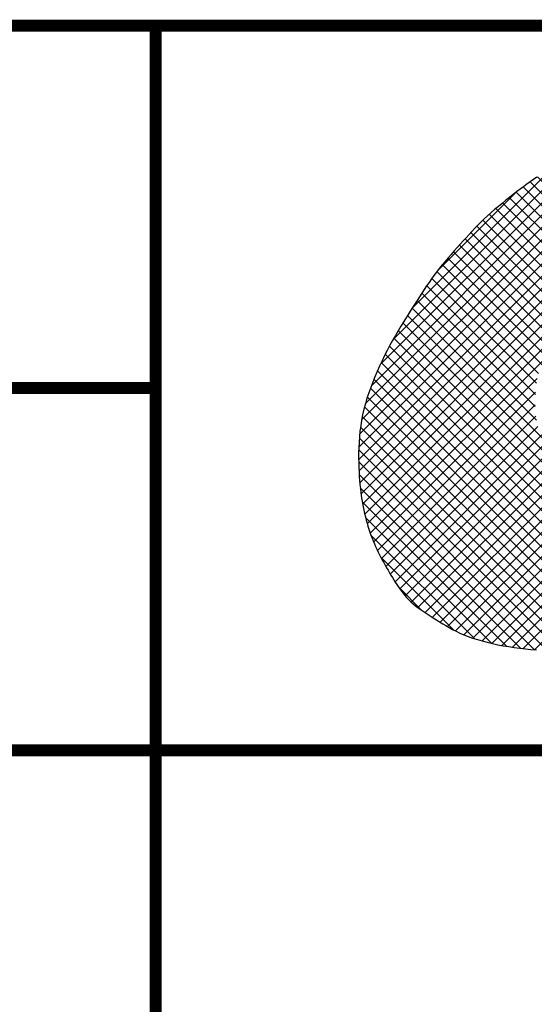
# Model space of a CAD drawing. Header units: millimetres. Extents: x 0 to 462, y -103 to 339.
# Tile 6 of 191: x 370.96 to 379.48, y 35.01 to 51.31. Entities that reach past the tile are written whole.
import ezdxf

# ---------------------------------------------------------------- set-up
doc = ezdxf.new("R2010")
doc.units = ezdxf.units.MM
doc.header["$LTSCALE"] = 23.1
doc.layers.get('0').update_dxf_attribs({"linetype": 'CONTINUOUS'})
doc.layers.add('E195SDEPSKLU00R_DXF_FORMAT', color=7, linetype='CONTINUOUS')

msp = doc.modelspace()

# ---------------------------------------------------------------- hatches: boundary and pattern name
at = {"layer": 'E195SDEPSKLU00R_DXF_FORMAT', "linetype": 'Continuous'}
h = msp.add_hatch(dxfattribs=at)
h.set_pattern_fill('ANSI37', color=5, scale=0.142875, angle=45, style=0, pattern_type=0)
h.set_pattern_definition([(45, (-86.60059, 86.60059), (-0.10102788, 0.10102788), []), (135, (-101.7918, -101.7918), (-0.10102788, -0.10102788), [])])
h.paths.add_polyline_path([(383.098, 45.637), (383.032, 45.624), (382.96, 45.614), (382.894, 45.608), (382.839, 45.604), (382.781, 45.601), (382.72, 45.599), (382.654, 45.596), (382.58, 45.593), (382.517, 45.591), (382.475, 45.59), (382.433, 45.589), (382.389, 45.587), (382.345, 45.586), (382.3, 45.584), (382.255, 45.583), (382.21, 45.581), (382.165, 45.58), (382.121, 45.578), (382.078, 45.576), (382.036, 45.573), (381.995, 45.571), (381.955, 45.567), (381.918, 45.563), (381.882, 45.558), (381.848, 45.552), (381.816, 45.546), (381.786, 45.539), (381.757, 45.531), (381.73, 45.524), (381.704, 45.515), (381.679, 45.507), (381.655, 45.498), (381.631, 45.489), (381.609, 45.479), (381.587, 45.47), (381.566, 45.459), (381.547, 45.449), (381.528, 45.437), (381.509, 45.426), (381.492, 45.413), (381.475, 45.4), (381.46, 45.386), (381.445, 45.372), (381.43, 45.357), (381.417, 45.341), (381.404, 45.324), (381.392, 45.306), (381.381, 45.288), (381.371, 45.268), (381.361, 45.248), (381.352, 45.228), (381.344, 45.207), (381.337, 45.185), (381.331, 45.164), (381.327, 45.142), (381.323, 45.12), (381.32, 45.098), (381.318, 45.076), (381.317, 45.054), (381.317, 45.031), (381.318, 45.008), (381.319, 44.984), (381.321, 44.959), (381.323, 44.934), (381.328, 44.907), (381.337, 44.879), (381.352, 44.849), (381.373, 44.816), (381.404, 44.781), (381.445, 44.742), (381.498, 44.7), (381.575, 44.672), (381.665, 44.652), (381.765, 44.639), (381.87, 44.633), (381.977, 44.631), (382.082, 44.633), (382.181, 44.638), (382.271, 44.644), (382.348, 44.651), (382.412, 44.657), (382.466, 44.664), (382.512, 44.671), (382.55, 44.678), (382.582, 44.686), (382.611, 44.693), (382.637, 44.701), (382.662, 44.708), (382.685, 44.716), (382.708, 44.723), (382.729, 44.73), (382.748, 44.737), (382.765, 44.743), (382.78, 44.748), (382.792, 44.752), (382.802, 44.756), (382.809, 44.759), (382.816, 44.762), (382.822, 44.765), (382.829, 44.769), (382.836, 44.774), (382.846, 44.78), (382.858, 44.789), (382.874, 44.8), (382.892, 44.813), (382.913, 44.828), (382.936, 44.845), (382.959, 44.862), (382.983, 44.88), (383.007, 44.898), (383.03, 44.916), (383.052, 44.934), (383.073, 44.951), (383.093, 44.968), (383.112, 44.985), (383.13, 45.002), (383.148, 45.02), (383.165, 45.037), (383.182, 45.055), (383.198, 45.073), (383.215, 45.092), (383.231, 45.112), (383.247, 45.132), (383.262, 45.153), (383.277, 45.174), (383.292, 45.196), (383.306, 45.219), (383.319, 45.243), (383.332, 45.267), (383.344, 45.291), (383.356, 45.316), (383.366, 45.341), (383.376, 45.366), (383.385, 45.39), (383.393, 45.415), (383.399, 45.438), (383.405, 45.461), (383.41, 45.484), (383.414, 45.507), (383.418, 45.529), (383.421, 45.55), (383.424, 45.572), (383.427, 45.593), (383.43, 45.614), (383.432, 45.635), (383.433, 45.654), (383.433, 45.672), (383.431, 45.688), (383.426, 45.701), (383.419, 45.712), (383.408, 45.719), (383.394, 45.722), (383.377, 45.722), (383.357, 45.719), (383.335, 45.714), (383.312, 45.707), (383.287, 45.698), (383.262, 45.69), (383.223, 45.676), (383.165, 45.656)])
h.paths.add_polyline_path([(385.888, 44.228), (385.915, 44.236), (385.941, 44.244), (385.967, 44.253), (385.993, 44.262), (386.019, 44.272), (386.044, 44.283), (386.069, 44.294), (386.094, 44.305), (386.12, 44.317), (386.145, 44.329), (386.171, 44.341), (386.214, 44.362), (386.265, 44.386), (386.307, 44.404), (386.336, 44.417), (386.365, 44.43), (386.393, 44.442), (386.419, 44.455), (386.443, 44.468), (386.464, 44.481), (386.481, 44.494), (386.495, 44.508), (386.503, 44.521), (386.508, 44.534), (386.508, 44.546), (386.503, 44.558), (386.494, 44.568), (386.48, 44.576), (386.462, 44.583), (386.438, 44.588), (386.409, 44.591), (386.375, 44.593), (386.334, 44.594), (386.287, 44.595), (386.232, 44.596), (386.171, 44.598), (386.101, 44.6), (386.023, 44.604), (385.94, 44.609), (385.854, 44.616), (385.767, 44.625), (385.683, 44.635), (385.604, 44.647), (385.533, 44.662), (385.472, 44.678), (385.401, 44.705), (385.352, 44.752), (385.338, 44.809), (385.352, 44.879), (385.377, 44.946), (385.396, 44.992), (385.418, 45.041), (385.442, 45.092), (385.467, 45.145), (385.492, 45.199), (385.518, 45.254), (385.542, 45.309), (385.566, 45.364), (385.588, 45.42), (385.608, 45.475), (385.627, 45.529), (385.645, 45.584), (385.661, 45.639), (385.676, 45.694), (385.689, 45.748), (385.701, 45.803), (385.712, 45.858), (385.722, 45.913), (385.732, 45.969), (385.74, 46.025), (385.749, 46.082), (385.757, 46.14), (385.765, 46.199), (385.773, 46.26), (385.781, 46.321), (385.789, 46.385), (385.797, 46.449), (385.805, 46.515), (385.812, 46.582), (385.819, 46.651), (385.825, 46.72), (385.83, 46.791), (385.834, 46.863), (385.837, 46.936), (385.839, 47.009), (385.84, 47.083), (385.84, 47.156), (385.839, 47.228), (385.837, 47.3), (385.833, 47.37), (385.828, 47.439), (385.822, 47.508), (385.814, 47.574), (385.804, 47.64), (385.793, 47.705), (385.78, 47.768), (385.765, 47.83), (385.749, 47.891), (385.73, 47.95), (385.711, 48.008), (385.69, 48.064), (385.669, 48.119), (385.647, 48.173), (385.626, 48.224), (385.605, 48.274), (385.584, 48.322), (385.564, 48.368), (385.544, 48.414), (385.524, 48.458), (385.502, 48.503), (385.48, 48.547), (385.456, 48.592), (385.431, 48.637), (385.403, 48.684), (385.373, 48.731), (385.341, 48.779), (385.306, 48.829), (385.269, 48.879), (385.229, 48.929), (385.187, 48.98), (385.142, 49.032), (385.095, 49.084), (385.045, 49.136), (384.994, 49.187), (384.939, 49.237), (384.883, 49.286), (384.825, 49.333), (384.766, 49.378), (384.704, 49.42), (384.642, 49.458), (384.578, 49.494), (384.512, 49.527), (384.445, 49.558), (384.377, 49.586), (384.307, 49.613), (384.236, 49.638), (384.163, 49.661), (384.088, 49.684), (384.013, 49.705), (383.937, 49.726), (383.86, 49.745), (383.784, 49.763), (383.708, 49.779), (383.633, 49.794), (383.559, 49.808), (383.487, 49.821), (383.417, 49.831), (383.347, 49.841), (383.278, 49.848), (383.209, 49.855), (383.141, 49.859), (383.072, 49.862), (383.003, 49.864), (382.933, 49.864), (382.863, 49.862), (382.792, 49.859), (382.72, 49.855), (382.648, 49.849), (382.576, 49.843), (382.504, 49.836), (382.432, 49.828), (382.361, 49.82), (382.29, 49.811), (382.22, 49.802), (382.15, 49.792), (382.082, 49.782), (382.015, 49.772), (381.95, 49.761), (381.886, 49.751), (381.825, 49.74), (381.765, 49.73), (381.706, 49.719), (381.648, 49.707), (381.59, 49.695), (381.533, 49.681), (381.475, 49.666), (381.417, 49.65), (381.358, 49.632), (381.298, 49.613), (381.238, 49.592), (381.178, 49.571), (381.119, 49.549), (381.06, 49.527), (381.002, 49.504), (380.947, 49.482), (380.892, 49.46), (380.84, 49.438), (380.788, 49.416), (380.736, 49.393), (380.685, 49.37), (380.633, 49.346), (380.579, 49.321), (380.525, 49.294), (380.468, 49.265), (380.409, 49.235), (380.35, 49.204), (380.289, 49.171), (380.227, 49.138), (380.166, 49.103), (380.104, 49.068), (380.043, 49.033), (379.983, 48.997), (379.923, 48.961), (379.864, 48.925), (379.806, 48.889), (379.749, 48.852), (379.692, 48.815), (379.636, 48.778), (379.58, 48.741), (379.525, 48.703), (379.47, 48.665), (379.415, 48.627), (379.36, 48.587), (379.304, 48.546), (379.248, 48.504), (379.191, 48.461), (379.132, 48.416), (379.072, 48.369), (379.011, 48.321), (378.95, 48.271), (378.889, 48.221), (378.828, 48.169), (378.768, 48.117), (378.71, 48.065), (378.654, 48.013), (378.6, 47.962), (378.549, 47.91), (378.499, 47.859), (378.451, 47.807), (378.403, 47.755), (378.355, 47.702), (378.307, 47.648), (378.258, 47.594), (378.209, 47.538), (378.158, 47.482), (378.108, 47.425), (378.057, 47.367), (378.007, 47.308), (377.959, 47.25), (377.911, 47.192), (377.866, 47.134), (377.822, 47.076), (377.781, 47.019), (377.741, 46.961), (377.701, 46.903), (377.662, 46.845), (377.623, 46.785), (377.584, 46.723), (377.543, 46.66), (377.501, 46.595), (377.458, 46.528), (377.413, 46.459), (377.368, 46.388), (377.322, 46.314), (377.276, 46.239), (377.23, 46.162), (377.184, 46.083), (377.138, 46.002), (377.093, 45.92), (377.048, 45.836), (377.005, 45.75), (376.963, 45.664), (376.922, 45.577), (376.882, 45.489), (376.844, 45.4), (376.808, 45.311), (376.774, 45.222), (376.743, 45.133), (376.713, 45.043), (376.686, 44.953), (376.662, 44.862), (376.641, 44.771), (376.623, 44.68), (376.609, 44.588), (376.597, 44.496), (376.588, 44.404), (376.582, 44.314), (376.578, 44.225), (376.575, 44.138), (376.575, 44.054), (376.576, 43.973), (376.578, 43.895), (376.581, 43.82), (376.585, 43.749), (376.59, 43.68), (376.596, 43.613), (376.603, 43.549), (376.611, 43.486), (376.619, 43.425), (376.628, 43.365), (376.638, 43.306), (376.649, 43.248), (376.661, 43.191), (376.673, 43.135), (376.686, 43.081), (376.699, 43.027), (376.714, 42.975), (376.729, 42.923), (376.745, 42.873), (376.762, 42.824), (376.779, 42.775), (376.797, 42.727), (376.816, 42.68), (376.836, 42.634), (376.856, 42.588), (376.877, 42.542), (376.899, 42.497), (376.921, 42.452), (376.944, 42.407), (376.967, 42.364), (376.991, 42.321), (377.014, 42.278), (377.038, 42.236), (377.062, 42.195), (377.085, 42.155), (377.109, 42.115), (377.133, 42.076), (377.157, 42.037), (377.182, 41.999), (377.207, 41.961), (377.232, 41.924), (377.257, 41.887), (377.283, 41.851), (377.31, 41.815), (377.339, 41.779), (377.37, 41.744), (377.403, 41.709), (377.438, 41.674), (377.477, 41.64), (377.518, 41.606), (377.563, 41.573), (377.61, 41.539), (377.658, 41.506), (377.709, 41.473), (377.76, 41.441), (377.812, 41.408), (377.864, 41.375), (377.916, 41.343), (377.968, 41.31), (378.02, 41.278), (378.075, 41.247), (378.131, 41.215), (378.19, 41.185), (378.252, 41.155), (378.318, 41.127), (378.389, 41.099), (378.463, 41.073), (378.541, 41.048), (378.622, 41.024), (378.706, 41.002), (378.792, 40.981), (378.88, 40.962), (378.97, 40.945), (379.061, 40.93), (379.153, 40.916), (379.245, 40.904), (379.337, 40.893), (379.429, 40.884), (379.521, 40.876), (379.612, 40.868), (379.701, 40.862), (379.789, 40.857), (379.876, 40.852), (379.961, 40.848), (380.045, 40.846), (380.128, 40.845), (380.21, 40.845), (380.29, 40.847), (380.369, 40.85), (380.447, 40.856), (380.524, 40.863), (380.6, 40.872), (380.676, 40.883), (380.752, 40.897), (380.827, 40.912), (380.903, 40.929), (380.978, 40.949), (381.054, 40.971), (381.131, 40.995), (381.207, 41.021), (381.284, 41.049), (381.361, 41.08), (381.438, 41.112), (381.515, 41.146), (381.592, 41.182), (381.668, 41.22), (381.744, 41.259), (381.82, 41.3), (381.894, 41.342), (381.967, 41.384), (382.039, 41.427), (382.11, 41.47), (382.179, 41.513), (382.246, 41.556), (382.311, 41.598), (382.375, 41.64), (382.437, 41.682), (382.499, 41.723), (382.56, 41.764), (382.62, 41.805), (382.681, 41.845), (382.741, 41.885), (382.8, 41.924), (382.86, 41.964), (382.918, 42.003), (382.975, 42.042), (383.03, 42.082), (383.084, 42.121), (383.136, 42.161), (383.185, 42.201), (383.232, 42.242), (383.278, 42.283), (383.323, 42.324), (383.368, 42.366), (383.412, 42.409), (383.457, 42.453), (383.504, 42.497), (383.551, 42.542), (383.6, 42.587), (383.65, 42.633), (383.7, 42.679), (383.749, 42.726), (383.799, 42.773), (383.847, 42.821), (383.894, 42.868), (383.939, 42.915), (383.982, 42.963), (384.024, 43.01), (384.065, 43.056), (384.104, 43.102), (384.143, 43.147), (384.18, 43.192), (384.236, 43.256), (384.291, 43.319), (384.328, 43.36), (384.365, 43.401), (384.401, 43.442), (384.439, 43.483), (384.476, 43.525), (384.515, 43.567), (384.554, 43.611), (384.591, 43.655), (384.624, 43.698), (384.651, 43.739), (384.67, 43.778), (384.677, 43.814), (384.671, 43.845), (384.65, 43.87), (384.611, 43.89), (384.556, 43.905), (384.489, 43.914), (384.411, 43.92), (384.326, 43.922), (384.236, 43.922), (384.143, 43.92), (384.051, 43.917), (383.961, 43.913), (383.875, 43.91), (383.793, 43.907), (383.717, 43.905), (383.648, 43.904), (383.586, 43.905), (383.504, 43.909), (383.437, 43.925), (383.395, 43.959), (383.387, 44.015), (383.386, 44.065), (383.386, 44.098), (383.385, 44.133), (383.384, 44.169), (383.383, 44.205), (383.381, 44.239), (383.38, 44.271), (383.379, 44.298), (383.377, 44.321), (383.376, 44.338), (383.374, 44.348), (383.37, 44.354), (383.364, 44.354), (383.354, 44.35), (383.339, 44.341), (383.303, 44.318), (383.244, 44.286), (383.175, 44.25), (383.128, 44.225), (383.078, 44.2), (383.028, 44.175), (382.979, 44.151), (382.933, 44.128), (382.889, 44.106), (382.849, 44.085), (382.811, 44.066), (382.776, 44.048), (382.742, 44.03), (382.685, 44.001), (382.644, 43.98), (382.589, 43.952), (382.517, 43.921), (382.425, 43.892), (382.338, 43.875), (382.27, 43.864), (382.193, 43.856), (382.107, 43.849), (382.014, 43.845), (381.914, 43.842), (381.808, 43.841), (381.698, 43.841), (381.584, 43.843), (381.468, 43.847), (381.35, 43.852), (381.231, 43.858), (381.114, 43.866), (381.001, 43.874), (380.891, 43.883), (380.788, 43.893), (380.693, 43.902), (380.606, 43.913), (380.53, 43.923), (380.464, 43.933), (380.381, 43.947), (380.293, 43.967), (380.223, 43.985), (380.147, 44.007), (380.087, 44.027), (380.026, 44.051), (379.965, 44.084), (379.901, 44.126), (379.835, 44.18), (379.769, 44.241), (379.706, 44.308), (379.646, 44.379), (379.595, 44.454), (379.553, 44.546), (379.53, 44.632), (379.518, 44.697), (379.508, 44.771), (379.503, 44.85), (379.5, 44.933), (379.5, 45.018), (379.502, 45.101), (379.507, 45.182), (379.514, 45.257), (379.523, 45.324), (379.54, 45.409), (379.569, 45.49), (379.605, 45.55), (379.648, 45.598), (379.704, 45.651), (379.764, 45.703), (379.827, 45.753), (379.893, 45.801), (379.957, 45.842), (380.022, 45.879), (380.087, 45.912), (380.154, 45.941), (380.222, 45.968), (380.292, 45.993), (380.36, 46.015), (380.427, 46.036), (380.493, 46.055), (380.552, 46.071), (380.61, 46.084), (380.668, 46.095), (380.725, 46.103), (380.785, 46.109), (380.835, 46.113), (380.866, 46.115), (380.897, 46.118), (380.928, 46.12), (380.958, 46.123), (380.989, 46.127), (381.019, 46.13), (381.072, 46.136), (381.136, 46.143), (381.207, 46.149), (381.289, 46.154), (381.376, 46.157), (381.448, 46.16), (381.493, 46.161), (381.537, 46.163), (381.581, 46.164), (381.624, 46.166), (381.666, 46.167), (381.708, 46.169), (381.749, 46.17), (381.789, 46.172), (381.829, 46.174), (381.868, 46.176), (381.907, 46.179), (381.946, 46.181), (381.984, 46.184), (382.022, 46.187), (382.06, 46.19), (382.098, 46.193), (382.136, 46.197), (382.174, 46.201), (382.212, 46.206), (382.249, 46.211), (382.287, 46.216), (382.324, 46.221), (382.389, 46.23), (382.453, 46.238), (382.517, 46.246), (382.58, 46.253), (382.635, 46.259), (382.667, 46.262), (382.699, 46.266), (382.731, 46.269), (382.763, 46.273), (382.795, 46.277), (382.826, 46.281), (382.857, 46.286), (382.887, 46.291), (382.916, 46.297), (382.944, 46.303), (382.971, 46.31), (382.996, 46.317), (383.021, 46.326), (383.044, 46.335), (383.066, 46.345), (383.087, 46.355), (383.108, 46.367), (383.129, 46.379), (383.15, 46.392), (383.17, 46.406), (383.191, 46.421), (383.21, 46.437), (383.229, 46.453), (383.246, 46.47), (383.26, 46.487), (383.273, 46.505), (383.283, 46.524), (383.289, 46.543), (383.293, 46.561), (383.295, 46.58), (383.294, 46.598), (383.293, 46.615), (383.291, 46.63), (383.288, 46.644), (383.285, 46.655), (383.283, 46.664), (383.281, 46.671), (383.28, 46.677), (383.277, 46.682), (383.275, 46.687), (383.271, 46.692), (383.267, 46.698), (383.261, 46.706), (383.253, 46.716), (383.243, 46.727), (383.232, 46.74), (383.218, 46.754), (383.202, 46.769), (383.184, 46.783), (383.164, 46.798), (383.141, 46.811), (383.116, 46.823), (383.089, 46.834), (383.059, 46.845), (383.027, 46.854), (382.993, 46.862), (382.957, 46.869), (382.919, 46.875), (382.881, 46.881), (382.84, 46.885), (382.799, 46.889), (382.756, 46.893), (382.713, 46.895), (382.669, 46.897), (382.626, 46.899), (382.582, 46.9), (382.538, 46.9), (382.494, 46.901), (382.452, 46.9), (382.409, 46.899), (382.368, 46.898), (382.328, 46.897), (382.289, 46.895), (382.252, 46.892), (382.216, 46.89), (382.182, 46.887), (382.15, 46.883), (382.119, 46.879), (382.09, 46.875), (382.062, 46.871), (382.035, 46.867), (382.009, 46.862), (381.984, 46.857), (381.96, 46.852), (381.936, 46.846), (381.913, 46.84), (381.891, 46.834), (381.869, 46.828), (381.847, 46.821), (381.825, 46.813), (381.804, 46.805), (381.783, 46.796), (381.763, 46.786), (381.742, 46.775), (381.722, 46.764), (381.703, 46.753), (381.684, 46.74), (381.665, 46.727), (381.648, 46.714), (381.631, 46.7), (381.614, 46.685), (381.598, 46.67), (381.582, 46.654), (381.566, 46.637), (381.55, 46.619), (381.533, 46.6), (381.516, 46.581), (381.499, 46.56), (381.481, 46.539), (381.463, 46.517), (381.446, 46.496), (381.43, 46.477), (381.414, 46.458), (381.401, 46.442), (381.372, 46.406), (381.341, 46.397), (381.289, 46.392), (381.209, 46.387), (381.144, 46.384), (381.067, 46.38), (380.98, 46.375), (380.884, 46.37), (380.783, 46.364), (380.678, 46.359), (380.571, 46.353), (380.465, 46.348), (380.361, 46.343), (380.261, 46.338), (380.165, 46.333), (380.076, 46.329), (379.994, 46.325), (379.92, 46.322), (379.856, 46.319), (379.803, 46.316), (379.737, 46.313), (379.681, 46.315), (379.679, 46.344), (379.683, 46.392), (379.688, 46.442), (379.695, 46.5), (379.704, 46.558), (379.718, 46.621), (379.739, 46.685), (379.766, 46.749), (379.801, 46.82), (379.84, 46.889), (379.883, 46.955), (379.93, 47.016), (379.977, 47.065), (380.019, 47.104), (380.069, 47.146), (380.122, 47.187), (380.178, 47.229), (380.236, 47.271), (380.292, 47.311), (380.347, 47.348), (380.399, 47.383), (380.45, 47.414), (380.51, 47.449), (380.58, 47.485), (380.645, 47.512), (380.703, 47.533), (380.765, 47.553), (380.832, 47.572), (380.901, 47.59), (380.973, 47.605), (381.035, 47.618), (381.073, 47.626), (381.11, 47.634), (381.145, 47.642), (381.179, 47.649), (381.238, 47.664), (381.316, 47.678), (381.413, 47.688), (381.502, 47.694), (381.615, 47.699), (381.756, 47.704), (381.928, 47.707), (382.124, 47.708), (382.337, 47.709), (382.558, 47.709), (382.779, 47.707), (382.992, 47.705), (383.19, 47.702), (383.364, 47.698), (383.507, 47.693), (383.623, 47.688), (383.714, 47.682), (383.785, 47.676), (383.861, 47.667), (383.917, 47.656), (383.948, 47.649), (383.977, 47.643), (384.006, 47.637), (384.034, 47.631), (384.061, 47.626), (384.085, 47.621), (384.108, 47.616), (384.127, 47.612), (384.169, 47.604), (384.192, 47.597), (384.246, 47.573), (384.299, 47.549), (384.359, 47.522), (384.423, 47.492), (384.478, 47.465), (384.535, 47.435), (384.588, 47.403), (384.647, 47.364), (384.696, 47.331), (384.752, 47.288), (384.805, 47.242), (384.85, 47.199), (384.894, 47.152), (384.934, 47.104), (384.977, 47.046), (385.018, 46.975), (385.05, 46.899), (385.07, 46.833), (385.083, 46.77), (385.092, 46.688), (385.097, 46.608), (385.099, 46.547), (385.1, 46.477), (385.1, 46.399), (385.1, 46.312), (385.1, 46.215), (385.099, 46.109), (385.099, 45.992), (385.098, 45.864), (385.097, 45.726), (385.097, 45.58), (385.096, 45.431), (385.096, 45.281), (385.096, 45.135), (385.096, 44.997), (385.096, 44.87), (385.096, 44.758), (385.096, 44.664), (385.096, 44.586), (385.096, 44.523), (385.096, 44.446), (385.095, 44.379), (385.094, 44.341), (385.093, 44.316), (385.092, 44.292), (385.093, 44.27), (385.096, 44.249), (385.1, 44.23), (385.108, 44.214), (385.12, 44.2), (385.136, 44.189), (385.156, 44.18), (385.181, 44.175), (385.21, 44.172), (385.241, 44.171), (385.274, 44.171), (385.309, 44.172), (385.344, 44.174), (385.395, 44.176), (385.449, 44.178), (385.509, 44.179), (385.54, 44.18), (385.571, 44.182), (385.601, 44.183), (385.631, 44.185), (385.661, 44.187), (385.69, 44.19), (385.719, 44.194), (385.748, 44.198), (385.777, 44.203), (385.805, 44.208), (385.833, 44.214), (385.861, 44.221)])

# ---------------------------------------------------------------- linework, layer by layer
at = {"color": 5, "linetype": 'Continuous'}
for p, q in [((379.415, 48.627), (379.36, 48.587)), ((379.47, 48.665), (379.415, 48.627)), ((379.525, 48.703), (379.47, 48.665)), ((379.191, 48.461), (379.132, 48.416)), ((379.248, 48.504), (379.191, 48.461)), ((379.304, 48.546), (379.248, 48.504)), ((379.36, 48.587), (379.304, 48.546)), ((378.95, 48.271), (378.889, 48.221)), ((379.011, 48.321), (378.95, 48.271)), ((379.072, 48.369), (379.011, 48.321)), ((379.132, 48.416), (379.072, 48.369)), ((378.768, 48.117), (378.71, 48.065)), ((378.828, 48.169), (378.768, 48.117)), ((378.889, 48.221), (378.828, 48.169)), ((378.6, 47.962), (378.549, 47.91)), ((378.654, 48.013), (378.6, 47.962)), ((378.71, 48.065), (378.654, 48.013)), ((378.451, 47.807), (378.403, 47.755)), ((378.499, 47.859), (378.451, 47.807)), ((378.549, 47.91), (378.499, 47.859)), ((378.307, 47.648), (378.258, 47.594)), ((378.355, 47.702), (378.307, 47.648)), ((378.403, 47.755), (378.355, 47.702)), ((378.158, 47.482), (378.108, 47.425)), ((378.209, 47.538), (378.158, 47.482)), ((378.258, 47.594), (378.209, 47.538)), ((378.007, 47.308), (377.959, 47.25)), ((378.057, 47.367), (378.007, 47.308)), ((378.108, 47.425), (378.057, 47.367)), ((377.866, 47.134), (377.822, 47.076)), ((377.911, 47.192), (377.866, 47.134)), ((377.959, 47.25), (377.911, 47.192)), ((377.741, 46.961), (377.701, 46.903)), ((377.781, 47.019), (377.741, 46.961)), ((377.822, 47.076), (377.781, 47.019)), ((377.662, 46.845), (377.623, 46.785)), ((377.701, 46.903), (377.662, 46.845)), ((377.543, 46.66), (377.501, 46.595)), ((377.584, 46.723), (377.543, 46.66)), ((377.623, 46.785), (377.584, 46.723)), ((377.458, 46.528), (377.413, 46.459)), ((377.501, 46.595), (377.458, 46.528)), ((377.322, 46.314), (377.276, 46.239)), ((377.368, 46.388), (377.322, 46.314)), ((377.413, 46.459), (377.368, 46.388)), ((377.23, 46.162), (377.184, 46.083)), ((377.276, 46.239), (377.23, 46.162)), ((377.138, 46.002), (377.093, 45.92)), ((377.184, 46.083), (377.138, 46.002)), ((377.048, 45.836), (377.005, 45.75)), ((377.093, 45.92), (377.048, 45.836)), ((376.963, 45.664), (376.922, 45.577)), ((377.005, 45.75), (376.963, 45.664)), ((376.922, 45.577), (376.882, 45.489)), ((376.844, 45.4), (376.808, 45.311)), ((376.882, 45.489), (376.844, 45.4)), ((376.774, 45.222), (376.743, 45.133)), ((376.808, 45.311), (376.774, 45.222)), ((376.713, 45.043), (376.686, 44.953)), ((376.743, 45.133), (376.713, 45.043)), ((376.662, 44.862), (376.641, 44.771)), ((376.686, 44.953), (376.662, 44.862)), ((376.623, 44.68), (376.609, 44.588)), ((376.641, 44.771), (376.623, 44.68)), ((376.609, 44.588), (376.597, 44.496)), ((376.588, 44.404), (376.582, 44.314)), ((376.597, 44.496), (376.588, 44.404)), ((376.578, 44.225), (376.575, 44.138)), ((376.582, 44.314), (376.578, 44.225)), ((376.575, 44.138), (376.575, 44.054)), ((376.575, 44.054), (376.576, 43.973)), ((376.576, 43.973), (376.578, 43.895)), ((376.578, 43.895), (376.581, 43.82)), ((376.581, 43.82), (376.585, 43.749)), ((376.585, 43.749), (376.59, 43.68)), ((376.59, 43.68), (376.596, 43.613)), ((376.596, 43.613), (376.603, 43.549)), ((376.603, 43.549), (376.611, 43.486)), ((376.611, 43.486), (376.619, 43.425)), ((376.619, 43.425), (376.628, 43.365)), ((376.628, 43.365), (376.638, 43.306)), ((376.638, 43.306), (376.649, 43.248)), ((376.649, 43.248), (376.661, 43.191)), ((376.661, 43.191), (376.673, 43.135)), ((376.673, 43.135), (376.686, 43.081)), ((376.686, 43.081), (376.699, 43.027)), ((376.699, 43.027), (376.714, 42.975)), ((376.714, 42.975), (376.729, 42.923)), ((376.729, 42.923), (376.745, 42.873)), ((376.745, 42.873), (376.762, 42.824)), ((376.762, 42.824), (376.779, 42.775)), ((376.779, 42.775), (376.797, 42.727)), ((376.797, 42.727), (376.816, 42.68)), ((376.816, 42.68), (376.836, 42.634)), ((376.836, 42.634), (376.856, 42.588)), ((376.856, 42.588), (376.877, 42.542)), ((376.877, 42.542), (376.899, 42.497)), ((376.899, 42.497), (376.921, 42.452)), ((376.921, 42.452), (376.944, 42.407)), ((376.944, 42.407), (376.967, 42.364)), ((376.967, 42.364), (376.991, 42.321)), ((376.991, 42.321), (377.014, 42.278)), ((377.014, 42.278), (377.038, 42.236)), ((377.038, 42.236), (377.062, 42.195)), ((377.062, 42.195), (377.085, 42.155)), ((377.085, 42.155), (377.109, 42.115)), ((377.109, 42.115), (377.133, 42.076)), ((377.133, 42.076), (377.157, 42.037)), ((377.157, 42.037), (377.182, 41.999)), ((377.182, 41.999), (377.207, 41.961)), ((377.207, 41.961), (377.232, 41.924)), ((377.232, 41.924), (377.257, 41.887)), ((377.257, 41.887), (377.283, 41.851)), ((377.283, 41.851), (377.31, 41.815)), ((377.31, 41.815), (377.339, 41.779)), ((377.339, 41.779), (377.37, 41.744)), ((377.37, 41.744), (377.403, 41.709)), ((377.403, 41.709), (377.438, 41.674)), ((377.438, 41.674), (377.477, 41.64)), ((377.477, 41.64), (377.518, 41.606)), ((377.518, 41.606), (377.563, 41.573)), ((377.563, 41.573), (377.61, 41.539)), ((377.61, 41.539), (377.658, 41.506)), ((377.658, 41.506), (377.709, 41.473)), ((377.709, 41.473), (377.76, 41.441)), ((377.76, 41.441), (377.812, 41.408)), ((377.812, 41.408), (377.864, 41.375)), ((377.864, 41.375), (377.916, 41.343)), ((377.916, 41.343), (377.968, 41.31)), ((377.968, 41.31), (378.02, 41.278)), ((378.02, 41.278), (378.075, 41.247)), ((378.075, 41.247), (378.131, 41.215)), ((378.131, 41.215), (378.19, 41.185)), ((378.19, 41.185), (378.252, 41.155)), ((378.252, 41.155), (378.318, 41.127)), ((378.318, 41.127), (378.389, 41.099)), ((378.389, 41.099), (378.463, 41.073)), ((378.463, 41.073), (378.541, 41.048)), ((378.541, 41.048), (378.622, 41.024)), ((378.622, 41.024), (378.706, 41.002)), ((378.706, 41.002), (378.792, 40.981)), ((378.792, 40.981), (378.88, 40.962)), ((378.88, 40.962), (378.97, 40.945)), ((378.97, 40.945), (379.061, 40.93)), ((379.061, 40.93), (379.153, 40.916)), ((379.153, 40.916), (379.245, 40.904)), ((379.245, 40.904), (379.337, 40.893)), ((379.337, 40.893), (379.429, 40.884)), ((379.429, 40.884), (379.521, 40.876))]:
    msp.add_line(p, q, dxfattribs=at)
at = {"layer": 'E195SDEPSKLU00R_DXF_FORMAT', "color": 5, "linetype": 'Continuous'}
for p, q in [((379.415, 48.627), (379.36, 48.587)), ((379.47, 48.665), (379.415, 48.627)), ((379.525, 48.703), (379.47, 48.665)), ((379.191, 48.461), (379.132, 48.416)), ((379.248, 48.504), (379.191, 48.461)), ((379.304, 48.546), (379.248, 48.504)), ((379.36, 48.587), (379.304, 48.546)), ((378.95, 48.271), (378.889, 48.221)), ((379.011, 48.321), (378.95, 48.271)), ((379.072, 48.369), (379.011, 48.321)), ((379.132, 48.416), (379.072, 48.369)), ((378.768, 48.117), (378.71, 48.065)), ((378.828, 48.169), (378.768, 48.117)), ((378.889, 48.221), (378.828, 48.169)), ((378.6, 47.962), (378.549, 47.91)), ((378.654, 48.013), (378.6, 47.962)), ((378.71, 48.065), (378.654, 48.013)), ((378.451, 47.807), (378.403, 47.755)), ((378.499, 47.859), (378.451, 47.807)), ((378.549, 47.91), (378.499, 47.859)), ((378.307, 47.648), (378.209, 47.538)), ((378.307, 47.648), (378.209, 47.538)), ((378.355, 47.702), (378.307, 47.648)), ((378.403, 47.755), (378.355, 47.702)), ((378.158, 47.482), (378.108, 47.425)), ((378.209, 47.538), (378.158, 47.482)), ((378.007, 47.308), (377.959, 47.25)), ((378.057, 47.367), (378.007, 47.308)), ((378.108, 47.425), (378.057, 47.367)), ((377.866, 47.134), (377.822, 47.076)), ((377.911, 47.192), (377.866, 47.134)), ((377.959, 47.25), (377.911, 47.192)), ((377.741, 46.961), (377.701, 46.903)), ((377.781, 47.019), (377.741, 46.961)), ((377.822, 47.076), (377.781, 47.019)), ((377.662, 46.845), (377.623, 46.785)), ((377.701, 46.903), (377.662, 46.845)), ((377.543, 46.66), (377.458, 46.528)), ((377.584, 46.723), (377.543, 46.66)), ((377.623, 46.785), (377.584, 46.723)), ((377.458, 46.528), (377.413, 46.459)), ((377.322, 46.314), (377.276, 46.239)), ((377.368, 46.388), (377.322, 46.314)), ((377.413, 46.459), (377.368, 46.388)), ((377.23, 46.162), (377.184, 46.083)), ((377.276, 46.239), (377.23, 46.162)), ((377.138, 46.002), (377.093, 45.92)), ((377.184, 46.083), (377.138, 46.002)), ((377.048, 45.836), (377.005, 45.75)), ((377.093, 45.92), (377.048, 45.836)), ((376.963, 45.664), (376.922, 45.577)), ((377.005, 45.75), (376.963, 45.664)), ((376.922, 45.577), (376.882, 45.489)), ((376.844, 45.4), (376.808, 45.311)), ((376.882, 45.489), (376.844, 45.4)), ((376.774, 45.222), (376.743, 45.133)), ((376.808, 45.311), (376.774, 45.222)), ((376.713, 45.043), (376.686, 44.953)), ((376.743, 45.133), (376.713, 45.043)), ((376.662, 44.862), (376.641, 44.771)), ((376.686, 44.953), (376.662, 44.862)), ((376.623, 44.68), (376.609, 44.588)), ((376.641, 44.771), (376.623, 44.68)), ((376.609, 44.588), (376.597, 44.496)), ((376.588, 44.404), (376.582, 44.314)), ((376.597, 44.496), (376.588, 44.404)), ((376.578, 44.225), (376.575, 44.138)), ((376.582, 44.314), (376.578, 44.225)), ((376.575, 44.138), (376.575, 44.054)), ((376.575, 44.054), (376.576, 43.973)), ((376.576, 43.973), (376.578, 43.895)), ((376.578, 43.895), (376.581, 43.82)), ((376.581, 43.82), (376.585, 43.749)), ((376.585, 43.749), (376.59, 43.68)), ((376.59, 43.68), (376.596, 43.613)), ((376.596, 43.613), (376.603, 43.549)), ((376.603, 43.549), (376.611, 43.486)), ((376.611, 43.486), (376.619, 43.425)), ((376.619, 43.425), (376.628, 43.365)), ((376.628, 43.365), (376.638, 43.306)), ((376.638, 43.306), (376.649, 43.248)), ((376.649, 43.248), (376.661, 43.191)), ((376.661, 43.191), (376.673, 43.135)), ((376.673, 43.135), (376.686, 43.081)), ((376.686, 43.081), (376.699, 43.027)), ((376.699, 43.027), (376.714, 42.975)), ((376.714, 42.975), (376.729, 42.923)), ((376.729, 42.923), (376.745, 42.873)), ((376.745, 42.873), (376.762, 42.824)), ((376.762, 42.824), (376.779, 42.775)), ((376.779, 42.775), (376.797, 42.727)), ((376.797, 42.727), (376.816, 42.68)), ((376.816, 42.68), (376.836, 42.634)), ((376.836, 42.634), (376.856, 42.588)), ((376.856, 42.588), (376.877, 42.542)), ((376.877, 42.542), (376.899, 42.497)), ((376.899, 42.497), (376.921, 42.452)), ((376.921, 42.452), (376.944, 42.407)), ((376.944, 42.407), (376.967, 42.364)), ((376.967, 42.364), (376.991, 42.321)), ((376.991, 42.321), (377.014, 42.278)), ((377.014, 42.278), (377.038, 42.236)), ((377.038, 42.236), (377.062, 42.195)), ((377.062, 42.195), (377.085, 42.155)), ((377.085, 42.155), (377.109, 42.115)), ((377.109, 42.115), (377.133, 42.076)), ((377.133, 42.076), (377.157, 42.037)), ((377.157, 42.037), (377.182, 41.999)), ((377.182, 41.999), (377.207, 41.961)), ((377.207, 41.961), (377.232, 41.924)), ((377.232, 41.924), (377.257, 41.887)), ((377.257, 41.887), (377.283, 41.851)), ((377.283, 41.851), (377.31, 41.815)), ((377.31, 41.815), (377.339, 41.779)), ((377.339, 41.779), (377.37, 41.744)), ((377.37, 41.744), (377.403, 41.709)), ((377.403, 41.709), (377.438, 41.674)), ((377.438, 41.674), (377.477, 41.64)), ((377.477, 41.64), (377.518, 41.606)), ((377.518, 41.606), (377.563, 41.573)), ((377.563, 41.573), (377.61, 41.539)), ((377.61, 41.539), (377.658, 41.506)), ((377.658, 41.506), (377.709, 41.473)), ((377.709, 41.473), (377.76, 41.441)), ((377.76, 41.441), (377.812, 41.408)), ((377.812, 41.408), (377.864, 41.375)), ((377.864, 41.375), (377.916, 41.343)), ((377.916, 41.343), (377.968, 41.31)), ((377.968, 41.31), (378.02, 41.278)), ((378.02, 41.278), (378.075, 41.247)), ((378.075, 41.247), (378.131, 41.215)), ((378.131, 41.215), (378.19, 41.185)), ((378.19, 41.185), (378.252, 41.155)), ((378.252, 41.155), (378.318, 41.127)), ((378.318, 41.127), (378.389, 41.099)), ((378.389, 41.099), (378.463, 41.073)), ((378.463, 41.073), (378.541, 41.048)), ((378.541, 41.048), (378.622, 41.024)), ((378.622, 41.024), (378.706, 41.002)), ((378.706, 41.002), (378.792, 40.981)), ((378.792, 40.981), (378.88, 40.962)), ((378.88, 40.962), (378.97, 40.945)), ((378.97, 40.945), (379.061, 40.93)), ((379.061, 40.93), (379.153, 40.916)), ((379.153, 40.916), (379.245, 40.904)), ((379.245, 40.904), (379.337, 40.893)), ((379.337, 40.893), (379.429, 40.884)), ((379.429, 40.884), (379.521, 40.876))]:
    msp.add_line(p, q, dxfattribs=at)
at = {"layer": 'E195SDEPSKLU00R_DXF_FORMAT', "color": 40, "linetype": 'Continuous', "const_width": 0.2}
for points in [[(271.112, 51.212), (373.312, 51.212)], [(373.112, 51.212), (441.312, 51.212)], [(373.212, 51.212), (373.212, 39.212)], [(373.212, 51.212), (373.212, 21.212)], [(271.212, 45.212), (373.212, 45.212)], [(271.112, 39.212), (373.312, 39.212)], [(271.112, 39.212), (373.312, 39.212)], [(373.212, 39.212), (441.212, 39.212)], [(373.212, 39.212), (373.212, 21.212)]]:
    msp.add_lwpolyline(points, dxfattribs=at)

doc.saveas('drawing.dxf')
